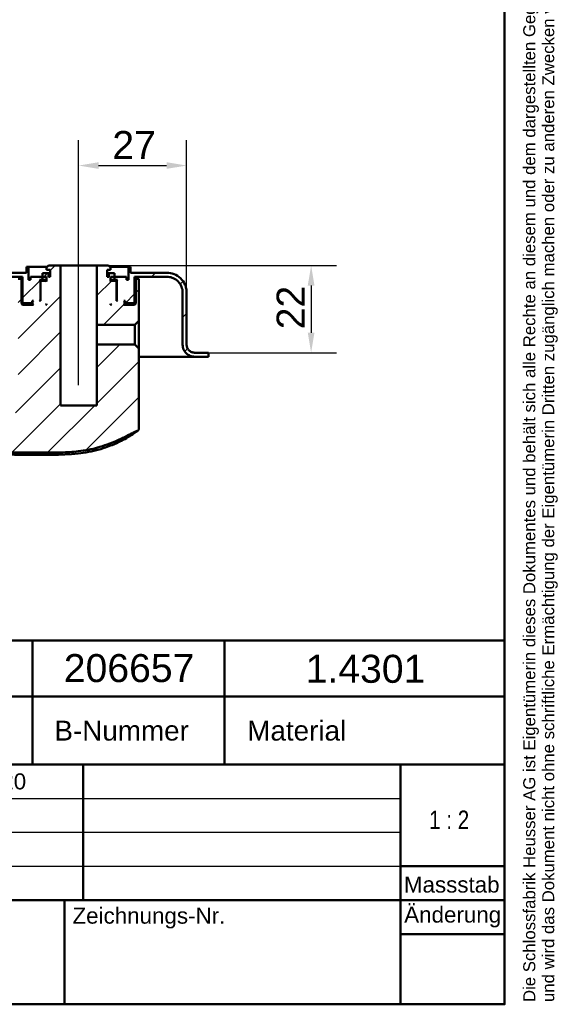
# Model space of a CAD drawing. Header units: millimetres. Extents: x 20 to 833, y 20 to 574.
# Tile 16 of 21: x 699 to 833, y 20 to 266. Entities that reach past the tile are written whole.
import ezdxf
from ezdxf.enums import TextEntityAlignment as Align

# ---------------------------------------------------------------- set-up
doc = ezdxf.new("R2010")
doc.units = ezdxf.units.MM
doc.header["$LTSCALE"] = 2
for name, color, linetype, lineweight in [('Bemaßungen(DIN)', 7, 'Continuous', 25), ('Mittellinie(DIN)', 7, 'Continuous', 25), ('Sichtbare Kanten(DIN)', 7, 'Continuous', 50), ('Skizziergeometrie(DIN)', 7, 'Continuous', 50), ('Skizzierlinie(DIN)', 7, 'Continuous', 25), ('Symbole(DIN)', 7, 'Continuous', 25)]:
    doc.layers.add(name, color=color, linetype=linetype, lineweight=lineweight)
doc.layers.add('Schraffur', color=179, linetype='Continuous', lineweight=9, true_color=0x1e1e47)
doc.styles.add('Aktuell-DIN', font='arial.ttf')
doc.styles.add('STANDARD-DIN~0', font='arial.ttf')
doc.styles.add('Textstil10', font='arial.ttf')
doc.styles.add('Textstil41', font='arial.ttf', dxfattribs={"width": 0.8})
doc.styles.add('Textstil83', font='arial.ttf', dxfattribs={"width": 0.8})
doc.dimstyles.new('CAD-LAN', dxfattribs={"dimscale": 2, "dimtxt": 3.5, "dimasz": 2.5, "dimexe": 3.175, "dimexo": 0, "dimgap": 0.8, "dimtad": 1, "dimrnd": 1e-08, "dimtxsty": 'STANDARD-DIN~0', "dimcen": 0.09, "dimdle": 10, "dimclrd": 250, "dimclre": 250, "dimclrt": 250, "dimadec": 0, "dimazin": 2, "dimtfac": 1, "dimtmove": 0, "dimatfit": 3, "dimfxl": 1, "dimtolj": 1, "dimtzin": 0, "dimlwd": 25, "dimlwe": 25, "dimarcsym": 0})

# ---------------------------------------------------------------- blocks, each defined once
blk = doc.blocks.new('Ränder Standardrahmen')
at = {"layer": 'Skizziergeometrie(DIN)', "flags": 128}
blk.add_lwpolyline([(10, 10), (10, 287), (410, 287), (410, 10), (10, 10)], dxfattribs=at)
blk = doc.blocks.new('Schriftfelder Heusser')
at = {"layer": 'Skizziergeometrie(DIN)'}
for p, q in [((101, 236.92), (291, 236.92)), ((232, 229.92), (232, 236.92)), ((256, 229.92), (256, 236.92)), ((291, 236.92), (291, 229.92)), ((101, 229.92), (291, 229.92)), ((232, 229.92), (232, 221.42)), ((256, 229.92), (256, 221.42)), ((291, 229.92), (291, 191.42)), ((101, 221.42), (291, 221.42)), ((238.35, 221.42), (238.35, 204.42)), ((278, 221.42), (278, 191.42)), ((278, 208.67), (291, 208.67)), ((101, 204.42), (291, 204.42)), ((236, 204.42), (236, 191.42)), ((278, 200.17), (291, 200.17)), ((291, 191.42), (101, 191.42))]:
    blk.add_line(p, q, dxfattribs=at)
at = {"layer": 'Skizzierlinie(DIN)'}
for p, q in [((162.35, 217.17), (278, 217.17)), ((162.35, 212.92), (278, 212.92)), ((162.35, 208.67), (278, 208.67))]:
    blk.add_line(p, q, dxfattribs=at)
at = {"layer": 'Symbole(DIN)', "color": 7, "insert": (293.33, 191.7), "char_height": 1.5, "width": 182.3003, "attachment_point": 1, "rotation": 90, "line_spacing_factor": 0.944221, "style": 'Aktuell-DIN'}
blk.add_mtext('\\fArial|b0|i0;\\H1.5000;Die Schlossfabrik Heusser AG ist Eigentümerin dieses Dokumentes und behält sich alle Rechte an diesem und dem dargestellten Gegenstand vor. Der Empfänger anerkennt diese Rechte\\Pund wird das Dokument nicht ohne schriftliche Ermächtigung der Eigentümerin Dritten zugänglich machen oder zu anderen Zwecken verwenden, zu dem es ihm übergeben worden ist.\\P ', dxfattribs=at)
at = {"layer": 'Symbole(DIN)', "color": 179, "true_color": 0x262659, "style": 'Aktuell-DIN'}
for s, insert, char_height, attachment_point in [('B-Nummer', (234.74, 225.62), 2.489, 4), ('Material', (265.02, 225.62), 2.489, 5), ('\\fArial|b0|i0;\\H2.0000;Massstab', (284.39, 206.37), 2, 5), ('\\fArial|b0|i0;Zeichnungs-Nr.', (237, 203.5), 2, 1)]:
    blk.add_mtext(s, dxfattribs=dict(at, insert=insert, char_height=char_height, attachment_point=attachment_point))
at = {"layer": 'Symbole(DIN)', "color": 179, "true_color": 0x262659, "insert": (284.51, 202.33), "char_height": 2, "width": 12.1143, "attachment_point": 5, "style": 'Aktuell-DIN'}
blk.add_mtext('\\fArial|b0|i0;Änderung', dxfattribs=at)
at = {"layer": 'Symbole(DIN)', "color": 179, "true_color": 0x262659}
for tag, height, style, p in [('AUTOR', 2.49, 'Aktuell-DIN', (240.03, 219.26)), ('KONTROLLDATUM', 2, 'Textstil10', (217.42, 215.04)), ('KONTROLLIERT_VON', 2, 'Textstil10', (239.98, 215.05))]:
    blk.add_attdef(tag, text='', height=height, dxfattribs=dict(at, style=style)).set_placement(p, align=Align.MIDDLE_LEFT)
at = {"layer": 'Symbole(DIN)', "color": 179, "true_color": 0x262659, "style": 'Textstil10'}
blk.add_attdef('ERSTELLUNGSDATUM_001', (217.23, 218.29), '', height=2, dxfattribs=at)
at = {"layer": 'Symbole(DIN)', "color": 7, "style": 'Textstil83', "width": 0.8}
blk.add_attdef('Anfänglicher_Ansichtsmaßstab_001', (281.57, 213.34), '', height=2.3, dxfattribs=at)
at = {"layer": 'Symbole(DIN)', "color": 179, "true_color": 0x262659, "style": 'Textstil10'}
blk.add_attdef('PROJEKT', text='', height=2, dxfattribs=at).set_placement((217.77, 209.72), align=Align.BOTTOM_LEFT)
at = {"layer": 'Symbole(DIN)', "color": 7, "style": 'Textstil41', "width": 0.8}
blk.add_attdef('STATUS', text='', height=5, dxfattribs=at).set_placement((284.53, 195.86), align=Align.MIDDLE_CENTER)
blk = doc.blocks.new('*D24')
at = {"layer": 'Bemaßungen(DIN)', "color": 250, "linetype": 'Continuous', "lineweight": 25, "true_color": 0x3f3f3f, "transparency": 16777216}
for p, q in [((713.53, 209.75), (713.53, 236.1)), ((740.53, 197.95), (740.53, 236.1)), ((718.53, 229.75), (735.53, 229.75))]:
    blk.add_line(p, q, dxfattribs=at)
at = {"layer": 'Bemaßungen(DIN)', "color": 250, "linetype": 'Continuous', "true_color": 0x3f3f3f, "transparency": 16777216}
for points in [[(718.53, 230.58), (718.53, 228.92), (713.53, 229.75)], [(735.53, 230.58), (735.53, 228.92), (740.53, 229.75)]]:
    blk.add_solid(points, dxfattribs=at)
at = {"layer": 'Defpoints', "color": 0, "linetype": 'Continuous', "transparency": 16777216}
for p in [(740.53, 229.75), (713.53, 209.75), (740.53, 197.95)]:
    blk.add_point(p, dxfattribs=at)
at = {"layer": 'Bemaßungen(DIN)', "color": 250, "linetype": 'Continuous', "lineweight": 25, "true_color": 0x3f3f3f, "transparency": 16777216, "insert": (721.96, 238.38), "char_height": 7, "attachment_point": 1, "style": 'STANDARD-DIN~0'}
blk.add_mtext('\\A1;27', dxfattribs=at)
blk = doc.blocks.new('*D25')
at = {"layer": 'Bemaßungen(DIN)', "color": 250, "linetype": 'Continuous', "lineweight": 25, "true_color": 0x3f3f3f, "transparency": 16777216}
for p, q in [((721.03, 204.75), (777.99, 204.75)), ((771.64, 199.75), (771.64, 187.95)), ((745.03, 182.95), (777.99, 182.95))]:
    blk.add_line(p, q, dxfattribs=at)
at = {"layer": 'Bemaßungen(DIN)', "color": 250, "linetype": 'Continuous', "true_color": 0x3f3f3f, "transparency": 16777216}
for points in [[(770.8, 199.75), (772.47, 199.75), (771.64, 204.75)], [(770.8, 187.95), (772.47, 187.95), (771.64, 182.95)]]:
    blk.add_solid(points, dxfattribs=at)
at = {"layer": 'Defpoints', "color": 0, "linetype": 'Continuous', "transparency": 16777216}
for p in [(721.03, 204.75), (745.03, 182.95), (771.64, 182.95)]:
    blk.add_point(p, dxfattribs=at)
at = {"layer": 'Bemaßungen(DIN)', "color": 250, "linetype": 'Continuous', "lineweight": 25, "true_color": 0x3f3f3f, "transparency": 16777216, "insert": (763.01, 188.81), "char_height": 7, "attachment_point": 1, "rotation": 90, "style": 'STANDARD-DIN~0'}
blk.add_mtext('\\A1;22', dxfattribs=at)
blk = doc.blocks.new('*D26')
at = {"layer": 'Bemaßungen(DIN)', "color": 250, "linetype": 'Continuous', "lineweight": 25, "true_color": 0x3f3f3f, "transparency": 16777216}
for p, q in [((532.03, 181.95), (507.37, 181.95)), ((513.72, 162.4), (513.72, 176.95)), ((704.38, 157.4), (507.37, 157.4))]:
    blk.add_line(p, q, dxfattribs=at)
at = {"layer": 'Bemaßungen(DIN)', "color": 250, "linetype": 'Continuous', "true_color": 0x3f3f3f, "transparency": 16777216}
for points in [[(512.89, 176.95), (514.55, 176.95), (513.72, 181.95)], [(512.89, 162.4), (514.55, 162.4), (513.72, 157.4)]]:
    blk.add_solid(points, dxfattribs=at)
at = {"layer": 'Defpoints', "color": 0, "linetype": 'Continuous', "transparency": 16777216}
for p in [(513.72, 181.95), (532.03, 181.95), (704.38, 157.4)]:
    blk.add_point(p, dxfattribs=at)
at = {"layer": 'Bemaßungen(DIN)', "color": 250, "linetype": 'Continuous', "lineweight": 25, "true_color": 0x3f3f3f, "transparency": 16777216, "insert": (504.97, 164.57), "char_height": 7, "attachment_point": 1, "rotation": 90, "style": 'STANDARD-DIN~0'}
blk.add_mtext('\\A1;25', dxfattribs=at)

msp = doc.modelspace()

# ---------------------------------------------------------------- hatches: boundary and pattern name
at = {"layer": 'Schraffur'}
h = msp.add_hatch(dxfattribs=at)
h.set_pattern_fill('ANSI31', color=256, scale=50.8, style=0)
h.set_pattern_definition([(45, (0, 0), (-4.49013, 4.49013), [])])
edge = h.paths.add_edge_path()
edge.add_line((739.531, 197.95), (739.531, 184.95))
edge.add_spline(control_points=[(739.531, 184.95), (739.531, 184.741), (739.553, 184.534), (739.637, 184.132), (739.699, 183.939), (739.937, 183.391), (740.166, 183.064), (740.726, 182.524), (741.05, 182.312), (741.764, 182.023), (742.145, 181.95), (742.531, 181.95)], knot_values=[-0.4735831, -0.4735831, -0.4735831, -0.4735831, -0.4108832, -0.4108832, -0.3500812, -0.3500812, -0.2314327, -0.2314327, -0.1160757, -0.1160757, 0, 0, 0, 0], degree=3, periodic=0)
edge.add_line((742.531, 181.95), (746.031, 181.95))
edge.add_line((746.031, 181.95), (746.031, 182.92))
edge.add_line((746.031, 182.92), (745.031, 182.92))
edge.add_line((745.031, 182.92), (745.031, 182.95))
edge.add_line((745.031, 182.95), (742.531, 182.95))
edge.add_spline(control_points=[(742.531, 182.95), (742.392, 182.95), (742.254, 182.964), (741.986, 183.021), (741.857, 183.062), (741.492, 183.221), (741.274, 183.373), (740.914, 183.746), (740.773, 183.963), (740.58, 184.438), (740.532, 184.692), (740.532, 184.95)], knot_values=[-0.3157143, -0.3157143, -0.3157143, -0.3157143, -0.2739221, -0.2739221, -0.2333875, -0.2333875, -0.1542884, -0.1542884, -0.0773838, -0.0773838, 0, 0, 0, 0], degree=3, periodic=0)
edge.add_line((740.532, 184.95), (740.532, 197.95))
edge.add_spline(control_points=[(740.532, 197.95), (740.532, 198.298), (740.496, 198.644), (740.355, 199.314), (740.252, 199.636), (739.855, 200.548), (739.475, 201.094), (738.541, 201.994), (738, 202.346), (736.81, 202.828), (736.176, 202.95), (735.532, 202.95)], knot_values=[-0.7893052, -0.7893052, -0.7893052, -0.7893052, -0.6848053, -0.6848053, -0.5834686, -0.5834686, -0.3857211, -0.3857211, -0.1934595, -0.1934595, 0, 0, 0, 0], degree=3, periodic=0)
edge.add_line((735.532, 202.95), (726.531, 202.95))
edge.add_line((726.531, 202.95), (726.531, 204.45))
edge.add_line((726.531, 204.45), (726.031, 204.45))
edge.add_line((726.031, 204.45), (726.031, 201.15))
edge.add_line((726.031, 201.15), (725.531, 201.15))
edge.add_line((725.531, 201.15), (725.531, 201.95))
edge.add_line((725.531, 201.95), (722.531, 201.95))
edge.add_line((722.531, 201.95), (722.531, 201.15))
edge.add_line((722.531, 201.15), (723.281, 201.15))
edge.add_line((723.281, 201.15), (723.081, 200.95))
edge.add_line((723.081, 200.95), (723.081, 196.15))
edge.add_line((723.081, 196.15), (723.281, 195.95))
edge.add_line((723.281, 195.95), (723.031, 195.95))
edge.add_line((723.031, 195.95), (723.031, 200.75))
edge.add_line((723.031, 200.75), (722.831, 200.95))
edge.add_line((722.831, 200.95), (721.731, 200.95))
edge.add_line((721.731, 200.95), (721.531, 200.75))
edge.add_line((721.531, 200.75), (721.531, 201.95))
edge.add_line((721.531, 201.95), (722.517, 201.95))
edge.add_line((722.517, 201.95), (722.517, 202.85))
edge.add_line((722.517, 202.85), (721.081, 202.85))
edge.add_line((721.081, 202.85), (721.081, 201.95))
edge.add_line((721.081, 201.95), (720.631, 201.95))
edge.add_line((720.631, 201.95), (720.631, 203.65))
edge.add_line((720.631, 203.65), (721.531, 203.65))
edge.add_line((721.531, 203.65), (721.531, 204.25))
edge.add_line((721.531, 204.25), (721.031, 204.75))
edge.add_line((721.031, 204.75), (718.081, 204.75))
edge.add_line((718.081, 204.75), (718.081, 189.909))
edge.add_line((718.081, 189.909), (727.59, 189.909))
edge.add_line((727.59, 189.909), (728.574, 190.893))
edge.add_line((728.574, 190.893), (728.574, 198.95))
edge.add_line((728.574, 198.95), (728.574, 201.45))
edge.add_line((728.574, 201.45), (727.831, 201.45))
edge.add_line((727.831, 201.45), (727.831, 195.25))
edge.add_line((727.831, 195.25), (727.531, 194.95))
edge.add_line((727.531, 194.95), (724.831, 194.95))
edge.add_line((724.831, 194.95), (725.031, 195.15))
edge.add_line((725.031, 195.15), (725.031, 195.75))
edge.add_line((725.031, 195.75), (724.831, 195.95))
edge.add_line((724.831, 195.95), (725.131, 195.95))
edge.add_line((725.131, 195.95), (725.131, 195.45))
edge.add_line((725.131, 195.45), (725.231, 195.35))
edge.add_line((725.231, 195.35), (727.331, 195.35))
edge.add_line((727.331, 195.35), (727.531, 195.55))
edge.add_line((727.531, 195.55), (727.531, 201.95))
edge.add_line((727.531, 201.95), (735.531, 201.95))
edge.add_spline(control_points=[(735.531, 201.95), (735.81, 201.95), (736.087, 201.922), (736.623, 201.809), (736.88, 201.727), (737.61, 201.409), (738.046, 201.105), (738.766, 200.358), (739.048, 199.925), (739.434, 198.973), (739.531, 198.466), (739.531, 197.95)], knot_values=[-0.6314442, -0.6314442, -0.6314442, -0.6314442, -0.5478443, -0.5478443, -0.4667749, -0.4667749, -0.3085769, -0.3085769, -0.1547676, -0.1547676, 0, 0, 0, 0], degree=3, periodic=0)
h.paths.add_polyline_path([(721.531, 194.95), (721.531, 195.15), (721.731, 194.95)], flags=0)
edge = h.paths.add_edge_path()
edge.add_line((549.531, 184.95), (549.531, 197.95))
edge.add_spline(control_points=[(549.531, 197.95), (549.531, 198.228), (549.56, 198.505), (549.673, 199.041), (549.755, 199.299), (550.073, 200.029), (550.377, 200.465), (551.124, 201.185), (551.557, 201.467), (552.508, 201.852), (553.016, 201.95), (553.531, 201.95)], knot_values=[-0.6314442, -0.6314442, -0.6314442, -0.6314442, -0.5478443, -0.5478443, -0.4667749, -0.4667749, -0.3085769, -0.3085769, -0.1547676, -0.1547676, 0, 0, 0, 0], degree=3, periodic=0)
edge.add_line((553.531, 201.95), (699.531, 201.95))
edge.add_line((699.531, 201.95), (699.531, 195.55))
edge.add_line((699.531, 195.55), (699.731, 195.35))
edge.add_line((699.731, 195.35), (701.831, 195.35))
edge.add_line((701.831, 195.35), (701.931, 195.45))
edge.add_line((701.931, 195.45), (701.931, 195.95))
edge.add_line((701.931, 195.95), (702.231, 195.95))
edge.add_line((702.231, 195.95), (702.031, 195.75))
edge.add_line((702.031, 195.75), (702.031, 195.15))
edge.add_line((702.031, 195.15), (702.231, 194.95))
edge.add_line((702.231, 194.95), (699.531, 194.95))
edge.add_line((699.531, 194.95), (699.231, 195.25))
edge.add_line((699.231, 195.25), (699.231, 201.45))
edge.add_line((699.231, 201.45), (698.388, 201.45))
edge.add_line((698.388, 201.45), (698.388, 198.95))
edge.add_line((698.388, 198.95), (698.388, 173.534))
edge.add_spline(control_points=[(698.388, 173.534), (698.388, 169.088), (698.388, 165.529), (694.861, 162.399), (690.834, 162.382), (685.8, 162.36)], knot_values=[0, 0, 0, 0, 0, 0, 1, 1, 1, 1, 1, 1], degree=5, periodic=0)
edge.add_spline(control_points=[(685.8, 162.36), (649.604, 162.202), (613.407, 162.059), (577.21, 162.188)], knot_values=[0.0000183, 0.0000183, 0.0000183, 0.0000183, 10.8591286, 10.8591286, 10.8591286, 10.8591286], degree=3, periodic=0)
edge.add_spline(control_points=[(577.21, 162.188), (570.674, 162.211), (564.714, 162.24), (558.522, 167.916), (558.494, 174.397), (558.46, 182.488)], knot_values=[0, 0, 0, 0, 0, 0, 1, 1, 1, 1, 1, 1], degree=5, periodic=0)
edge.add_spline(control_points=[(558.46, 182.488), (558.43, 189.785), (558.413, 193.672), (558.412, 197.036)], knot_values=[0, 0, 0, 0, 1.0033721, 1.0033721, 1.0033721, 1.0033721], weights=[1.044297, 1.00552, 1.0006869, 1.0000845], degree=3, periodic=0)
edge.add_spline(control_points=[(558.412, 197.036), (558.412, 197.602), (558.412, 198.11), (558.099, 198.45), (557.577, 198.45), (557.001, 198.45)], knot_values=[0, 0, 0, 0, 0, 0, 1, 1, 1, 1, 1, 1], degree=5, periodic=0)
edge.add_line((557.001, 198.45), (555.412, 198.45))
edge.add_spline(control_points=[(555.412, 198.45), (555.306, 198.45), (555.198, 198.45), (555.065, 198.412), (555.027, 198.396), (554.962, 198.351), (554.936, 198.323), (554.888, 198.248), (554.873, 198.201), (554.846, 198.068), (554.846, 197.975), (554.846, 197.884)], knot_values=[-0.0997525, -0.0997525, -0.0997525, -0.0997525, -0.0687231, -0.0687231, -0.0556331, -0.0556331, -0.0432165, -0.0432165, -0.0273736, -0.0273736, -0.0000528, -0.0000528, -0.0000528, -0.0000528], degree=3, periodic=0)
edge.add_spline(control_points=[(554.846, 197.884), (554.846, 195.966), (554.842, 194.136), (554.836, 192.208), (554.83, 190.26), (554.822, 188.254), (554.814, 186.315), (554.809, 185.03), (554.803, 183.745), (554.798, 182.459)], knot_values=[0, 0, 0, 0, 0.4082996, 0.4082996, 0.4082996, 0.82096, 0.82096, 0.82096, 1.0946134, 1.0946134, 1.0946134, 1.0946134], degree=3, periodic=0)
edge.add_spline(control_points=[(554.798, 182.459), (554.793, 181.323), (554.786, 180.184), (554.815, 178.97), (554.843, 177.755), (554.905, 176.689), (554.992, 175.77), (555.167, 173.934), (555.45, 172.438), (555.853, 171.029), (557.467, 165.392), (561.09, 161.509), (566.381, 159.745), (567.704, 159.304), (569.109, 158.991), (570.836, 158.789), (571.699, 158.688), (572.702, 158.613), (573.844, 158.572), (574.985, 158.532), (576.056, 158.529), (577.126, 158.524)], knot_values=[0, 0, 0, 0, 0.2406476, 0.2406476, 0.2406476, 0.4812952, 0.4812952, 0.4812952, 0.9625904, 0.9625904, 0.9625904, 2.8877711, 2.8877711, 2.8877711, 3.3690663, 3.3690663, 3.3690663, 3.6097139, 3.6097139, 3.6097139, 3.8503615, 3.8503615, 3.8503615, 3.8503615], degree=3, periodic=0)
edge.add_line((577.126, 158.524), (704.599, 157.977))
edge.add_spline(control_points=[(704.599, 157.977), (706.065, 157.971), (707.533, 157.963), (709.092, 158.008), (710.652, 158.052), (712.034, 158.141), (713.388, 158.296)], knot_values=[0, 0, 0, 0, 0.4403832, 0.4403832, 0.4403832, 0.8807664, 0.8807664, 0.8807664, 0.8807664], degree=3, periodic=0)
edge.add_spline(control_points=[(713.388, 158.296), (715.168, 158.5), (716.778, 158.805), (718.292, 159.225)], knot_values=[0, 0, 0, 0, 0.5001725, 0.5001725, 0.5001725, 0.5001725], degree=3, periodic=0)
edge.add_spline(control_points=[(718.292, 159.225), (719.827, 159.652), (721.507, 160.267), (723.333, 161.071)], knot_values=[0, 0, 0, 0, 0.5374565, 0.5374565, 0.5374565, 0.5374565], degree=3, periodic=0)
edge.add_spline(control_points=[(723.333, 161.071), (723.797, 161.276), (724.131, 161.43), (724.534, 161.626), (724.937, 161.821), (725.332, 162.023), (725.725, 162.226), (725.824, 162.277), (725.922, 162.328), (726.02, 162.379), (726.315, 162.531), (726.611, 162.683), (726.908, 162.831), (726.958, 162.855), (727.007, 162.88), (727.057, 162.904), (727.107, 162.928), (727.157, 162.952), (727.207, 162.976), (727.456, 163.096), (727.707, 163.212), (727.964, 163.32), (728.016, 163.341), (728.067, 163.362), (728.117, 163.382)], knot_values=[0, 0, 0, 0, 0.1300988, 0.1300988, 0.1300988, 0.2601975, 0.2601975, 0.2601975, 0.2927222, 0.2927222, 0.2927222, 0.3902963, 0.3902963, 0.3902963, 0.4065586, 0.4065586, 0.4065586, 0.422821, 0.422821, 0.422821, 0.5041327, 0.5041327, 0.5041327, 0.5203951, 0.5203951, 0.5203951, 0.5203951], degree=3, periodic=0)
edge.add_spline(control_points=[(728.117, 163.382), (728.21, 163.418), (728.301, 163.453), (728.417, 163.528), (728.453, 163.559), (728.515, 163.64), (728.536, 163.686), (728.574, 163.829), (728.574, 163.934), (728.574, 164.038)], knot_values=[-0.0935252, -0.0935252, -0.0935252, -0.0935252, -0.0642653, -0.0642653, -0.0483657, -0.0483657, -0.0312512, -0.0312512, 0, 0, 0, 0], degree=3, periodic=0)
edge.add_line((728.574, 164.038), (728.574, 184.007))
edge.add_line((728.574, 184.007), (727.59, 184.992))
edge.add_line((727.59, 184.992), (718.081, 184.992))
edge.add_line((718.081, 184.992), (718.081, 169.75))
edge.add_line((718.081, 169.75), (708.981, 169.75))
edge.add_line((708.981, 169.75), (708.981, 204.75))
edge.add_line((708.981, 204.75), (706.031, 204.75))
edge.add_line((706.031, 204.75), (705.531, 204.25))
edge.add_line((705.531, 204.25), (705.531, 203.65))
edge.add_line((705.531, 203.65), (706.431, 203.65))
edge.add_line((706.431, 203.65), (706.431, 201.95))
edge.add_line((706.431, 201.95), (705.981, 201.95))
edge.add_line((705.981, 201.95), (705.981, 202.85))
edge.add_line((705.981, 202.85), (704.546, 202.85))
edge.add_line((704.546, 202.85), (704.546, 201.95))
edge.add_line((704.546, 201.95), (705.531, 201.95))
edge.add_line((705.531, 201.95), (705.531, 200.75))
edge.add_line((705.531, 200.75), (705.331, 200.95))
edge.add_line((705.331, 200.95), (704.231, 200.95))
edge.add_line((704.231, 200.95), (704.031, 200.75))
edge.add_line((704.031, 200.75), (704.031, 195.95))
edge.add_line((704.031, 195.95), (703.781, 195.95))
edge.add_line((703.781, 195.95), (703.981, 196.15))
edge.add_line((703.981, 196.15), (703.981, 200.95))
edge.add_line((703.981, 200.95), (703.781, 201.15))
edge.add_line((703.781, 201.15), (704.531, 201.15))
edge.add_line((704.531, 201.15), (704.531, 201.95))
edge.add_line((704.531, 201.95), (701.531, 201.95))
edge.add_line((701.531, 201.95), (701.531, 201.15))
edge.add_line((701.531, 201.15), (701.031, 201.15))
edge.add_line((701.031, 201.15), (701.031, 204.45))
edge.add_line((701.031, 204.45), (700.531, 204.45))
edge.add_line((700.531, 204.45), (700.531, 202.95))
edge.add_line((700.531, 202.95), (553.532, 202.95))
edge.add_spline(control_points=[(553.532, 202.95), (553.184, 202.95), (552.838, 202.915), (552.167, 202.774), (551.846, 202.671), (550.933, 202.273), (550.388, 201.893), (549.488, 200.96), (549.135, 200.418), (548.654, 199.229), (548.532, 198.595), (548.532, 197.95)], knot_values=[-0.7893052, -0.7893052, -0.7893052, -0.7893052, -0.6848053, -0.6848053, -0.5834686, -0.5834686, -0.3857211, -0.3857211, -0.1934595, -0.1934595, 0, 0, 0, 0], degree=3, periodic=0)
edge.add_line((548.532, 197.95), (548.532, 184.95))
edge.add_spline(control_points=[(548.532, 184.95), (548.532, 184.811), (548.517, 184.672), (548.461, 184.404), (548.42, 184.276), (548.261, 183.911), (548.109, 183.693), (547.735, 183.333), (547.519, 183.192), (547.043, 182.999), (546.789, 182.95), (546.532, 182.95)], knot_values=[-0.3157221, -0.3157221, -0.3157221, -0.3157221, -0.2739221, -0.2739221, -0.2333875, -0.2333875, -0.1542884, -0.1542884, -0.0773838, -0.0773838, -0.0000019, -0.0000019, -0.0000019, -0.0000019], degree=3, periodic=0)
edge.add_line((546.532, 182.95), (532.031, 182.95))
edge.add_line((532.031, 182.95), (532.031, 181.95))
edge.add_line((532.031, 181.95), (546.531, 181.95))
edge.add_spline(control_points=[(546.531, 181.95), (546.74, 181.95), (546.948, 181.971), (547.35, 182.056), (547.543, 182.118), (548.09, 182.356), (548.418, 182.584), (548.958, 183.144), (549.169, 183.469), (549.458, 184.183), (549.531, 184.563), (549.531, 184.95)], knot_values=[-0.4735831, -0.4735831, -0.4735831, -0.4735831, -0.4108832, -0.4108832, -0.3500812, -0.3500812, -0.2314327, -0.2314327, -0.1160757, -0.1160757, 0, 0, 0, 0], degree=3, periodic=0)
h.paths.add_polyline_path([(705.531, 195.15), (705.531, 194.95), (705.331, 194.95)], flags=0)

# ---------------------------------------------------------------- linework, layer by layer
at = {"layer": 'Mittellinie(DIN)', "linetype": 'Continuous'}
msp.add_line((713.531, 174.829), (713.531, 209.75), dxfattribs=at)
at = {"layer": 'Sichtbare Kanten(DIN)'}
for p, q in [((701.031, 204.45), (700.531, 204.45)), ((700.531, 204.45), (700.531, 202.95)), ((701.031, 201.15), (701.031, 204.45)), ((701.031, 204.45), (705.731, 204.45)), ((706.031, 204.75), (705.531, 204.25)), ((708.981, 204.75), (706.031, 204.75)), ((708.981, 169.75), (708.981, 204.75)), ((718.081, 204.75), (708.981, 204.75)), ((721.031, 204.75), (718.081, 204.75)), ((718.081, 204.75), (718.081, 189.909)), ((721.531, 204.25), (721.031, 204.75)), ((721.331, 204.45), (726.031, 204.45)), ((726.531, 204.45), (726.031, 204.45)), ((726.031, 204.45), (726.031, 201.15)), ((726.531, 202.95), (726.531, 204.45)), ((553.531, 201.95), (699.531, 201.95)), ((700.531, 202.95), (553.532, 202.95)), ((699.531, 201.95), (699.531, 195.55)), ((704.531, 201.95), (701.531, 201.95)), ((701.531, 201.95), (701.531, 201.15)), ((704.531, 201.15), (704.531, 201.95)), ((704.531, 201.95), (704.546, 201.95)), ((705.981, 202.85), (704.546, 202.85)), ((704.546, 202.85), (704.546, 201.95)), ((704.546, 201.95), (705.531, 201.95)), ((705.531, 204.25), (705.531, 203.65)), ((705.531, 203.65), (706.431, 203.65)), ((705.531, 201.95), (705.531, 200.75)), ((705.981, 201.95), (705.981, 202.85)), ((706.431, 202.85), (705.981, 202.85)), ((706.431, 201.95), (705.981, 201.95)), ((706.431, 203.65), (706.431, 201.95)), ((720.631, 201.95), (720.631, 203.65)), ((720.631, 203.65), (721.531, 203.65)), ((721.081, 202.85), (720.631, 202.85)), ((721.081, 201.95), (720.631, 201.95)), ((722.517, 202.85), (721.081, 202.85)), ((721.081, 202.85), (721.081, 201.95)), ((721.531, 203.65), (721.531, 204.25)), ((721.531, 200.75), (721.531, 201.95)), ((721.531, 201.95), (722.517, 201.95)), ((722.517, 201.95), (722.517, 202.85)), ((722.517, 201.95), (722.531, 201.95)), ((725.531, 201.95), (722.531, 201.95)), ((722.531, 201.95), (722.531, 201.15)), ((725.531, 201.15), (725.531, 201.95)), ((735.532, 202.95), (726.531, 202.95)), ((727.531, 195.55), (727.531, 201.95)), ((727.531, 201.95), (735.531, 201.95)), ((699.231, 201.45), (698.388, 201.45)), ((699.231, 195.25), (699.231, 201.45)), ((699.531, 201.45), (699.231, 201.45)), ((701.531, 201.15), (701.031, 201.15)), ((703.981, 200.95), (703.781, 201.15)), ((703.781, 201.15), (704.531, 201.15)), ((703.981, 196.15), (703.981, 200.95)), ((703.981, 200.95), (704.231, 200.95)), ((704.231, 200.95), (704.031, 200.75)), ((704.031, 200.75), (704.031, 195.95)), ((705.331, 200.95), (704.231, 200.95)), ((705.531, 201.15), (704.531, 201.15)), ((705.531, 200.75), (705.331, 200.95)), ((705.531, 200.95), (705.331, 200.95)), ((722.531, 201.15), (721.531, 201.15)), ((721.731, 200.95), (721.531, 200.75)), ((721.731, 200.95), (721.531, 200.95)), ((722.831, 200.95), (721.731, 200.95)), ((722.531, 201.15), (723.281, 201.15)), ((723.031, 200.75), (722.831, 200.95)), ((722.831, 200.95), (723.081, 200.95)), ((723.031, 195.95), (723.031, 200.75)), ((723.281, 201.15), (723.081, 200.95)), ((723.081, 200.95), (723.081, 196.15)), ((726.031, 201.15), (725.531, 201.15)), ((727.831, 201.45), (727.531, 201.45)), ((728.574, 201.45), (727.831, 201.45)), ((727.831, 201.45), (727.831, 195.25)), ((728.574, 198.95), (728.574, 201.45)), ((728.574, 190.893), (728.574, 198.95)), ((728.574, 198.95), (728.574, 190.893)), ((739.531, 197.95), (739.531, 184.95)), ((740.532, 184.95), (740.532, 197.95)), ((740.532, 197.95), (740.532, 197.95)), ((740.532, 184.95), (740.532, 197.95)), ((699.531, 194.95), (699.231, 195.25)), ((702.031, 195.25), (699.231, 195.25)), ((699.531, 195.55), (699.731, 195.35)), ((702.231, 194.95), (699.531, 194.95)), ((699.731, 195.35), (701.831, 195.35)), ((701.831, 195.35), (701.931, 195.45)), ((701.831, 195.35), (702.031, 195.35)), ((701.931, 195.45), (701.931, 195.95)), ((701.931, 195.95), (702.231, 195.95)), ((702.031, 195.45), (701.931, 195.45)), ((702.231, 195.95), (702.031, 195.75)), ((702.031, 195.75), (702.031, 195.15)), ((702.031, 195.15), (702.231, 194.95)), ((703.781, 195.95), (703.981, 196.15)), ((704.031, 195.95), (703.781, 195.95)), ((704.031, 196.15), (703.981, 196.15)), ((705.331, 194.95), (705.531, 195.15)), ((705.531, 194.95), (705.331, 194.95)), ((705.531, 195.15), (705.531, 194.95)), ((721.531, 194.95), (721.531, 195.15)), ((721.531, 195.15), (721.731, 194.95)), ((721.731, 194.95), (721.531, 194.95)), ((723.081, 196.15), (723.031, 196.15)), ((723.281, 195.95), (723.031, 195.95)), ((723.081, 196.15), (723.281, 195.95)), ((725.031, 195.75), (724.831, 195.95)), ((724.831, 195.95), (725.131, 195.95)), ((724.831, 194.95), (725.031, 195.15)), ((727.531, 194.95), (724.831, 194.95)), ((725.031, 195.15), (725.031, 195.75)), ((725.131, 195.45), (725.031, 195.45)), ((725.031, 195.35), (725.231, 195.35)), ((727.831, 195.25), (725.031, 195.25)), ((725.131, 195.95), (725.131, 195.45)), ((725.131, 195.45), (725.231, 195.35)), ((725.231, 195.35), (727.331, 195.35)), ((727.331, 195.35), (727.531, 195.55)), ((727.831, 195.25), (727.531, 194.95)), ((718.081, 189.909), (727.59, 189.909)), ((718.081, 189.909), (718.081, 184.992)), ((727.59, 189.909), (728.574, 190.893)), ((727.59, 189.909), (727.59, 184.992)), ((727.59, 184.992), (718.081, 184.992)), ((718.081, 184.992), (718.081, 169.75)), ((728.574, 184.007), (727.59, 184.992)), ((728.574, 164.038), (728.574, 184.007)), ((728.574, 184.007), (728.574, 164.038)), ((745.031, 182.95), (742.531, 182.95)), ((745.031, 182.92), (745.031, 182.95)), ((745.031, 182.92), (745.031, 182.95)), ((746.031, 182.92), (745.031, 182.92)), ((746.031, 181.95), (746.031, 182.92)), ((746.031, 181.95), (746.031, 182.92)), ((742.531, 181.95), (728.574, 181.95)), ((742.531, 181.95), (746.031, 181.95)), ((718.081, 169.75), (708.981, 169.75)), ((704.599, 157.977), (577.126, 158.524))]:
    msp.add_line(p, q, dxfattribs=at)
for points, knots in [([(735.531, 201.95), (735.81, 201.95), (736.087, 201.922), (736.623, 201.809), (736.88, 201.727), (737.61, 201.409), (738.046, 201.105), (738.766, 200.358), (739.048, 199.925), (739.434, 198.973), (739.531, 198.466), (739.531, 197.95)], [-0.63144419, -0.63144419, -0.63144419, -0.63144419, -0.54784426, -0.54784426, -0.46677491, -0.46677491, -0.30857687, -0.30857687, -0.15476758, -0.15476758, 0, 0, 0, 0]), ([(740.532, 197.95), (740.532, 198.298), (740.496, 198.644), (740.355, 199.314), (740.252, 199.636), (739.855, 200.548), (739.475, 201.094), (738.541, 201.994), (738, 202.346), (736.81, 202.828), (736.176, 202.95), (735.532, 202.95)], [-0.78930523, -0.78930523, -0.78930523, -0.78930523, -0.68480532, -0.68480532, -0.58346864, -0.58346864, -0.38572109, -0.38572109, -0.19345948, -0.19345948, 0, 0, 0, 0]), ([(713.384, 157.735), (709.029, 157.237), (704.622, 157.416), (692.903, 157.467), (685.567, 157.498), (656.223, 157.623), (634.215, 157.718), (603.954, 157.848), (595.701, 157.883), (581.255, 157.945), (574.959, 157.344), (567.619, 158.773), (566.371, 159.127), (563.181, 160.423), (561.297, 161.642), (558.546, 164.383), (557.516, 165.818), (555.913, 168.923), (555.335, 170.628), (554.489, 174.477), (554.313, 176.66), (554.164, 182.452), (554.253, 186.076), (554.271, 191.159), (554.276, 192.618), (554.282, 194.806), (554.284, 195.535), (554.284, 196.63), (554.282, 196.995), (554.286, 197.455), (554.288, 197.55), (554.294, 197.757), (554.3, 197.869), (554.322, 198.016), (554.332, 198.061), (554.368, 198.183), (554.402, 198.249), (554.488, 198.348), (554.541, 198.384), (554.649, 198.425), (554.696, 198.435), (554.78, 198.446), (554.814, 198.448), (554.868, 198.45), (554.888, 198.451), (554.929, 198.451), (554.95, 198.451), (554.971, 198.451)], [0, 0, 0, 0, 1.3147732, 1.3147732, 3.5156069, 3.5156069, 10.1181079, 10.1181079, 12.5940457, 12.5940457, 14.4517512, 14.4517512, 14.8372417, 14.8372417, 15.4848677, 15.4848677, 16.0022412, 16.0022412, 16.5333209, 16.5333209, 17.1842684, 17.1842684, 18.2712861, 18.2712861, 18.7090006, 18.7090006, 18.9277979, 18.9277979, 19.037268, 19.037268, 19.0659314, 19.0659314, 19.1002429, 19.1002429, 19.1167144, 19.1167144, 19.1500843, 19.1500843, 19.1808225, 19.1808225, 19.1996381, 19.1996381, 19.21058, 19.21058, 19.2165994, 19.2165994, 19.2229076, 19.2229076, 19.2229076, 19.2229076]), ([(728.574, 190.893), (728.574, 190.893), (728.574, 190.893), (728.574, 190.893), (728.573, 190.805), (728.568, 190.45), (728.564, 190.183), (728.557, 189.569), (728.554, 189.182), (728.548, 188.338), (728.547, 187.879), (728.547, 187.45), (728.547, 187.02), (728.548, 186.561), (728.554, 185.714), (728.557, 185.328), (728.564, 184.715), (728.568, 184.448), (728.573, 184.094), (728.574, 184.007), (728.574, 184.007), (728.574, 184.007), (728.574, 184.007)], [1.55009, 1.55009, 1.55009, 1.55009, 1.5501229, 1.5501229, 1.6796868, 1.6796868, 1.8092507, 1.8092507, 1.9380413, 1.9380413, 2.0668318, 2.0668318, 2.0668318, 2.1958916, 2.1958916, 2.3249514, 2.3249514, 2.4542456, 2.4542456, 2.5835399, 2.5835399, 2.5835728, 2.5835728, 2.5835728, 2.5835728]), ([(739.531, 184.95), (739.531, 184.741), (739.553, 184.534), (739.637, 184.132), (739.699, 183.939), (739.937, 183.391), (740.166, 183.064), (740.726, 182.524), (741.05, 182.312), (741.764, 182.023), (742.145, 181.95), (742.531, 181.95)], [-0.47358314, -0.47358314, -0.47358314, -0.47358314, -0.41088319, -0.41088319, -0.35008119, -0.35008119, -0.23143265, -0.23143265, -0.11607569, -0.11607569, 0, 0, 0, 0]), ([(742.531, 182.95), (742.392, 182.95), (742.254, 182.964), (741.986, 183.021), (741.857, 183.062), (741.492, 183.221), (741.274, 183.373), (740.914, 183.746), (740.773, 183.963), (740.58, 184.438), (740.532, 184.692), (740.532, 184.95)], [-0.31571434, -0.31571434, -0.31571434, -0.31571434, -0.27392213, -0.27392213, -0.23338746, -0.23338746, -0.15428844, -0.15428844, -0.07738379, -0.07738379, 0, 0, 0, 0]), ([(728.412, 163.527), (728.411, 163.526), (728.408, 163.524), (728.397, 163.515), (728.379, 163.501), (728.331, 163.463), (728.294, 163.434), (728.058, 163.254), (727.803, 163.061), (726.988, 162.504), (726.466, 162.165), (725.35, 161.51), (724.78, 161.196), (723.466, 160.531), (722.698, 160.178), (720.851, 159.428), (719.744, 159.052), (716.914, 158.26), (715.152, 157.937), (713.384, 157.735)], [0.1270288, 0.1270288, 0.1270288, 0.1270288, 0.231747, 0.231747, 0.5607876, 0.5607876, 0.8078686, 0.8078686, 1.1211211, 1.1211211, 1.3900415, 1.3900415, 1.608894, 1.608894, 1.8669623, 1.8669623, 2.2153076, 2.2153076, 2.7492385, 2.7492385, 2.7492385, 2.7492385]), ([(723.333, 161.071), (723.797, 161.276), (724.131, 161.43), (724.534, 161.626), (724.937, 161.821), (725.332, 162.023), (725.725, 162.226), (725.824, 162.277), (725.922, 162.328), (726.02, 162.379), (726.315, 162.531), (726.611, 162.683), (726.908, 162.831), (726.958, 162.855), (727.007, 162.88), (727.057, 162.904), (727.107, 162.928), (727.157, 162.952), (727.207, 162.976), (727.456, 163.096), (727.707, 163.212), (727.964, 163.32), (728.016, 163.341), (728.067, 163.362), (728.117, 163.382)], [0, 0, 0, 0, 0.13009876, 0.13009876, 0.13009876, 0.26019753, 0.26019753, 0.26019753, 0.29272222, 0.29272222, 0.29272222, 0.39029629, 0.39029629, 0.39029629, 0.40655864, 0.40655864, 0.40655864, 0.42282098, 0.42282098, 0.42282098, 0.50413271, 0.50413271, 0.50413271, 0.52039505, 0.52039505, 0.52039505, 0.52039505]), ([(728.117, 163.382), (728.21, 163.418), (728.301, 163.453), (728.417, 163.528), (728.453, 163.559), (728.515, 163.64), (728.536, 163.686), (728.574, 163.829), (728.574, 163.934), (728.574, 164.038)], [-0.093525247, -0.093525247, -0.093525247, -0.093525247, -0.064265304, -0.064265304, -0.048365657, -0.048365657, -0.03125125, -0.03125125, 0, 0, 0, 0]), ([(713.388, 158.296), (712.034, 158.141), (710.652, 158.052), (709.092, 158.008), (707.533, 157.963), (706.065, 157.971), (704.599, 157.977)], [0, 0, 0, 0, 0.44038321, 0.44038321, 0.44038321, 0.88076642, 0.88076642, 0.88076642, 0.88076642])]:
    msp.add_open_spline(points, degree=3, knots=knots, dxfattribs=at)
for points in [[(718.292, 159.225), (719.827, 159.652), (721.507, 160.267), (723.333, 161.071)], [(718.292, 159.225), (716.778, 158.805), (715.168, 158.5), (713.388, 158.296)]]:
    msp.add_open_spline(points, degree=3, dxfattribs=at)

# ---------------------------------------------------------------- block references
at = {"xscale": 2, "yscale": 2, "zscale": 2}
msp.add_blockref('Ränder Standardrahmen', (0, 0), dxfattribs=at)
msp.add_blockref('Schriftfelder Heusser', (238, -362.833), dxfattribs=at).add_auto_attribs({'ERSTELLUNGSDATUM_001': '05.12.2020', 'Anfänglicher_Ansichtsmaßstab_001': '1 : 2'})

# ---------------------------------------------------------------- texts
at = {"layer": 'Symbole(DIN)', "color": 7, "char_height": 7, "attachment_point": 1, "style": 'Aktuell-DIN'}
for s, insert, width in [('{\\fArial|b0|i0;\\H7.0000;206657}', (709.83, 107.58), 32.62043), ('{\\fArial|b0|i0;\\H7.0000;1.4301}', (770.274, 107.401), 29.89939)]:
    msp.add_mtext(s, dxfattribs=dict(at, insert=insert, width=width))

# ---------------------------------------------------------------- dimensions: what is measured, and where the dimension line sits
at = {"layer": 'Bemaßungen(DIN)', "color": 250, "linetype": 'Continuous', "lineweight": 25, "true_color": 0x3f3f3f}
for base, p1, p2, angle, override, picture, middle in [((740.532, 229.75), (713.531, 209.75), (740.532, 197.95), 180, {"dimgap": 0.8, "dimdec": 2, "dimtol": 0, "dimlim": 0, "dimtp": 0, "dimtm": 0, "dimtdec": 2, "dimtofl": 0, "dimatfit": 1}, '*D24', (727.032, 229.75)), ((771.636, 182.95), (721.031, 204.75), (745.031, 182.95), 90, {"dimgap": 0.8, "dimdec": 0, "dimtol": 0, "dimlim": 0, "dimtp": 0, "dimtm": 0, "dimtdec": 2, "dimtofl": 0, "dimatfit": 1}, '*D25', (771.636, 193.85)), ((513.719, 181.95), (704.381, 157.395), (532.031, 181.95), 90, {"dimgap": 0.8, "dimdec": 0, "dimtol": 0, "dimlim": 0, "dimtp": 0, "dimtm": 0, "dimtdec": 2, "dimtofl": 0, "dimatfit": 1}, '*D26', (513.719, 169.673))]:
    dim = msp.add_linear_dim(base=base, p1=p1, p2=p2, angle=angle, dimstyle='CAD-LAN', override=override, dxfattribs=at)
    dim.commit()
    dim.dimension.update_dxf_attribs({"geometry": picture, "text_midpoint": middle, "dimtype": 160})

doc.saveas('drawing.dxf')
